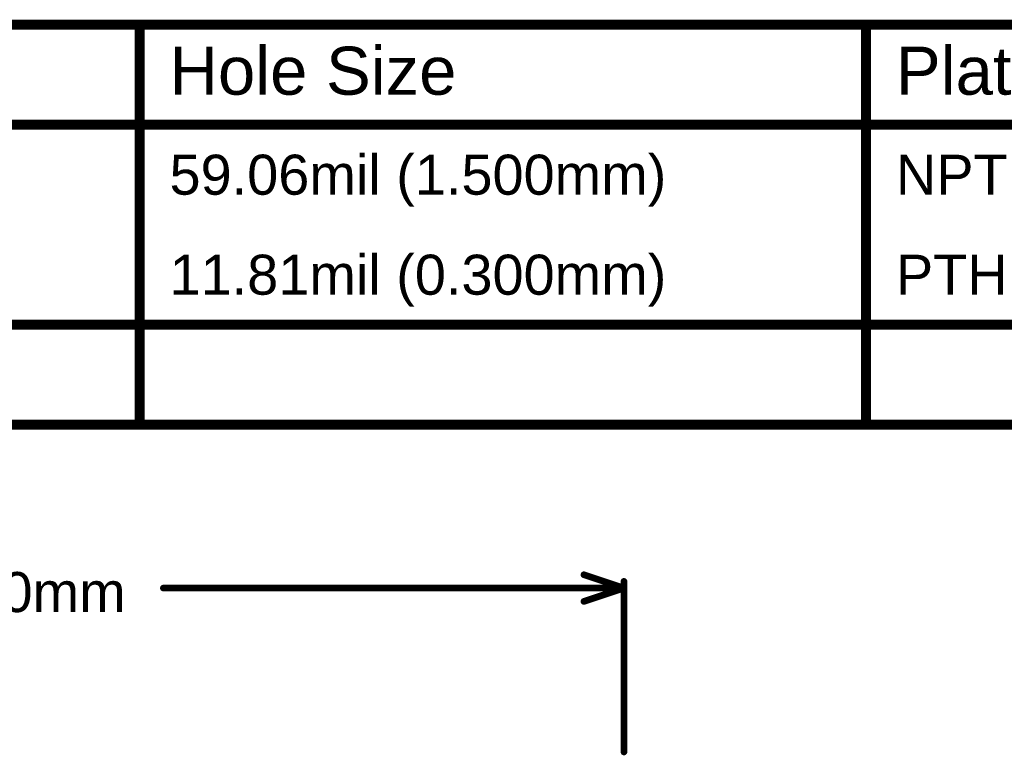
# Model space of a CAD drawing. Header units: inches. Extents: x -0.05 to 7.01, y -0.08 to 1.98.
# Tile 21 of 22: x 0.87 to 2.34, y 0.88 to 1.98. Entities that reach past the tile are written whole.
import ezdxf

# ---------------------------------------------------------------- set-up
doc = ezdxf.new("R2010")
doc.units = ezdxf.units.IN
doc.header["$MEASUREMENT"] = 0
doc.layers.add('Dimension', color=6, linetype='Continuous')
doc.layers.add('Drill Drawing', color=1, linetype='Continuous')
doc.styles.add('Arial', font='txt', dxfattribs={"height": 0.2})

msp = doc.modelspace()

# ---------------------------------------------------------------- linework, layer by layer
at = {"layer": 'Dimension', "const_width": 0.01}
for points in [[(1.7117, 1.147), (1.7717, 1.127)], [(1.7717, 0.8811), (1.7717, 1.137)], [(1.0808, 1.127), (1.7717, 1.127)], [(1.7117, 1.107), (1.7717, 1.127)]]:
    msp.add_lwpolyline(points, dxfattribs=at)
at = {"layer": 'Dimension', "const_width": 0.005}
for points in [[(1.7092, 1.147, 1), (1.7142, 1.147, 1)], [(1.7692, 1.137, 1), (1.7742, 1.137, 1)], [(1.0783, 1.127, 1), (1.0833, 1.127, 1)], [(1.7692, 1.127, 1), (1.7742, 1.127, 1)], [(1.7692, 1.127, 1), (1.7742, 1.127, 1)], [(1.7692, 1.127, 1), (1.7742, 1.127, 1)], [(1.7092, 1.107, 1), (1.7142, 1.107, 1)], [(1.7692, 0.8811, 1), (1.7742, 0.8811, 1)]]:
    msp.add_lwpolyline(points, format="xyb", close=True, dxfattribs=at)
at = {"layer": 'Drill Drawing', "const_width": 0.015}
for points in [[(-0.0457, 1.972), (7.0044, 1.972)], [(1.045, 1.372), (1.045, 1.972)], [(2.1347, 1.372), (2.1347, 1.972)], [(-0.0457, 1.822), (7.0044, 1.822)], [(-0.0457, 1.522), (7.0044, 1.522)], [(-0.0457, 1.372), (7.0044, 1.372)]]:
    msp.add_lwpolyline(points, dxfattribs=at)
at = {"layer": 'Drill Drawing', "const_width": 0.0075}
for points in [[(1.0413, 1.972, 1), (1.0488, 1.972, 1)], [(2.1309, 1.972, 1), (2.1384, 1.972, 1)], [(1.0413, 1.372, 1), (1.0488, 1.372, 1)], [(2.1309, 1.372, 1), (2.1384, 1.372, 1)]]:
    msp.add_lwpolyline(points, format="xyb", close=True, dxfattribs=at)

# ---------------------------------------------------------------- texts
at = {"layer": 'Dimension', "style": 'Arial'}
msp.add_text('45.00mm', height=0.06, dxfattribs=at).set_placement((0.6749, 1.091))
at = {"layer": 'Drill Drawing', "style": 'Arial'}
for s, height, p in [('Hole Size', 0.072, (1.09, 1.867)), ('Plated', 0.072, (2.1797, 1.867)), ('59.06mil (1.500mm)', 0.06, (1.09, 1.717)), ('NPTH', 0.06, (2.1797, 1.717)), ('11.81mil (0.300mm)', 0.06, (1.09, 1.567)), ('PTH', 0.06, (2.1797, 1.567))]:
    msp.add_text(s, height=height, dxfattribs=at).set_placement(p)

doc.saveas('drawing.dxf')
